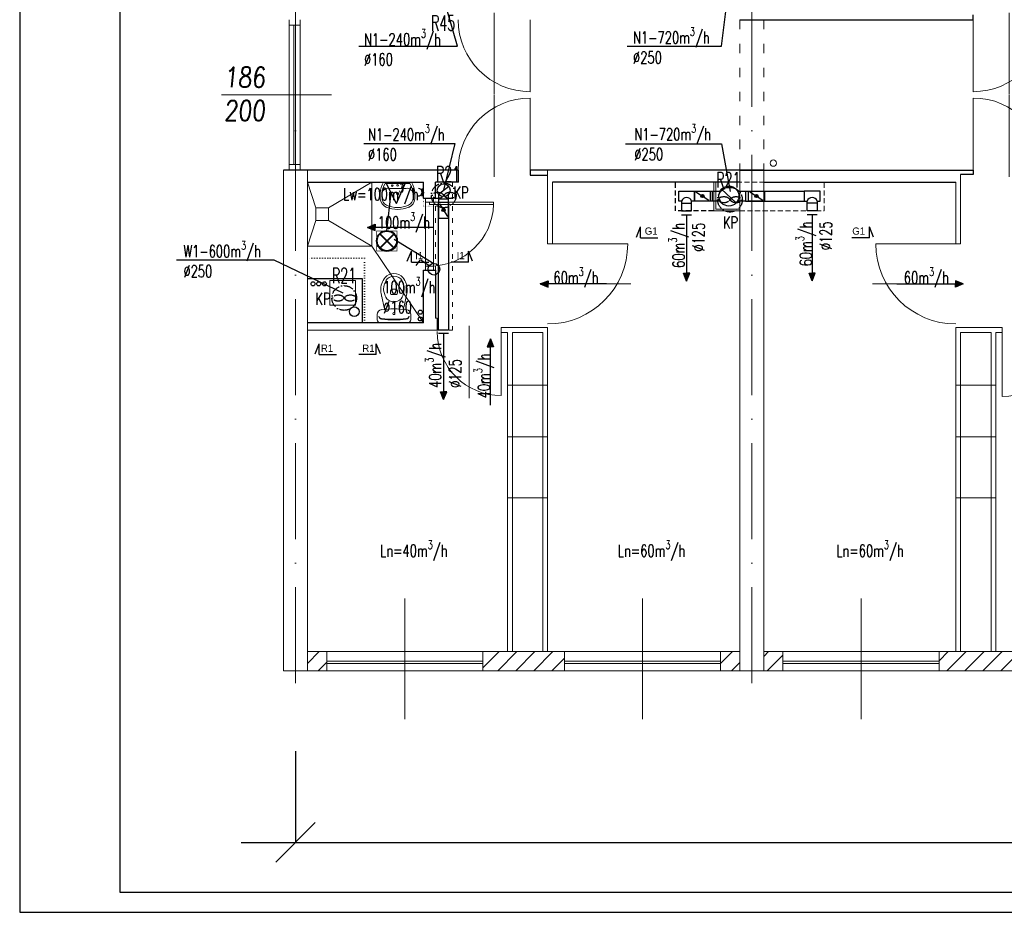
# Model space of a CAD drawing. Header units: millimetres. Extents: x -6513 to 30474, y -6915 to 65597.
# Tile 198 of 256: x -3136 to -1906, y 22164 to 23280. Entities that reach past the tile are written whole.
import ezdxf
from ezdxf.enums import TextEntityAlignment as Align

# ---------------------------------------------------------------- set-up
doc = ezdxf.new("R2010")
doc.units = ezdxf.units.MM
for name, pattern in [('ACAD_ISO03W100', [30, 12, -18]), ('ACAD_ISO10W100', [18, 12, -3, 0, -3]), ('DASHED', [19.05, 12.7, -6.35]), ('DOT', [6.35, 0, -6.35])]:
    doc.linetypes.add(name, pattern=pattern)
doc.layers.get('0').update_dxf_attribs({"color": 8})
for name, color, linetype in [('A200_General07', 8, 'Continuous'), ('A200_General08', 8, 'Continuous'), ('A270_text04', 8, 'Continuous'), ('A_obudowy', 8, 'Continuous'), ('DB_inst_pomocn', 8, 'Continuous'), ('DB_WM_nawiew-opis', 8, 'Continuous'), ('DB_WM_wywies-opis', 8, 'Continuous')]:
    doc.layers.add(name, color=color, linetype=linetype)
for name, color, linetype, lineweight in [('A_cienka', 8, 'Continuous', 5), ('A_linia przekroj', 8, 'Continuous', 25), ('A_osie', 8, 'ACAD_ISO10W100', 5), ('A_przerywana', 8, 'ACAD_ISO03W100', 5), ('A_widok', 8, 'Continuous', 13), ('A_Wymiary', 8, 'Continuous', 9), ('cieńkie', 8, 'Continuous', 9), ('DB-WM-nawiew-opis', 8, 'Continuous', 25), ('DB-WM-nawiew-opis-odnośnik', 8, 'Continuous', 30), ('DB-WM-wywiew-opis', 8, 'Continuous', 25), ('DB_WM_nawiew', 8, 'Continuous', 30), ('DB_WM_ścianka nowa', 8, 'Continuous', 25), ('E_gniazda wtykowe', 1, 'Continuous', 30), ('E_oświetlenie', 1, 'Continuous', 30), ('E_technologia', 1, 'ACAD_ISO10W100', 30), ('noew ściany archwig', 8, 'Continuous', 9), ('R-TABELKA', 8, 'Continuous', 25), ('snitarne archwig nowe', 8, 'Continuous', 9), ('Stolarka ARCHWIG', 8, 'Continuous', 5), ('wyburzenia', 8, 'DOT', 20), ('Ściany ARCHWIG', 8, 'Continuous', 30)]:
    doc.layers.add(name, color=color, linetype=linetype, lineweight=lineweight)
doc.styles.add('BRH', font='txt')
doc.styles.add('ROMANSS', font='romans.shx', dxfattribs={"width": 0.8, "oblique": 5})
doc.styles.add('SIMPLEXD', font='SIMPLEX.SHX', dxfattribs={"width": 0.6})
doc.styles.get("Standard").update_dxf_attribs({"font": 'txt.shx', "width": 0.9})

# ---------------------------------------------------------------- blocks, each defined once
blk = doc.blocks.new('drzwi schem')
at = {"color": 252}
blk.add_line((0, 0), (0, 1), dxfattribs=at)
at = {"color": 252, "ltscale": 10}
blk.add_line((0.5, -0.093), (0.5, 1.04), dxfattribs=at)
at = {"color": 252}
blk.add_arc((0, 0), 1, 0, 90, dxfattribs=at)
blk = doc.blocks.new('klop oli 2')
at = {"layer": 'snitarne archwig nowe', "color": 252}
for p, q in [((0, 17.2), (0, 0)), ((3.8, 20.9), (10.5, 20.9)), ((0, -17.2), (0, 0)), ((3.8, 0), (3.8, 1)), ((3.8, 0), (3.8, -1)), ((38.9, 4.5), (37, 4.5)), ((38.9, -4.5), (37, -4.5)), ((3.8, -20.9), (10.5, -20.9))]:
    blk.add_line(p, q, dxfattribs=at)
for centre, radius in [((11.5, 0), 1.27), ((11.5, 0), 1.27), ((21.6, 7.5), 0.706), ((21.6, -7.5), 0.706)]:
    blk.add_circle(centre, radius, dxfattribs=at)
for centre, radius, start, end in [((3.8, 17.2), 3.76, 90, 180), ((144.9, 0), 141.2, 173.7281, 180), ((144.9, 0), 140.5, 173.6694, 180), ((8.4, 15), 3.76, 90, 173.7281), ((9, 15.1), 3.76, 100.2428, 173.7859), ((10.5, 14.9), 6.02, 6.7931, 90), ((-114.7, 0), 132.1, 0, 6.7931), ((80, -215.2), 235.3, 101.5744, 105.544), ((43.1, -10.6), 23.5, 101.6195, 117.4027), ((44.8, -39.8), 56.5, 94.3794, 102.2907), ((42.4, -7.4), 20.3, 60.8839, 101.6195), ((41.4, -8), 24.5, 51.2869, 92.3028), ((144.9, 0), 141.2, 180, 186.2719), ((144.9, 0), 140.5, 180, 186.3306), ((-114.7, 0), 132.1, 353.2069, 0), ((43.3, 0), 16.9, 173.7581, 180), ((43.3, 0), 16.9, 180, 186.2419), ((37.3, 0.7), 10.9, 117.4027, 173.7581), ((63.6, 0), 28.2, 173.3508, 180), ((63.6, 0), 28.2, 180, 186.6492), ((37, 3.1), 1.41, 90, 173.3508), ((38.9, 1.7), 2.82, 36.8699, 90), ((36.6, 0), 5.65, 0, 36.8699), ((36.6, 0), 5.65, 323.1301, 0), ((46.6, 0), 11.8, 0, 60.8839), ((46.6, 0), 11.8, 299.1161, 0), ((46.6, 0), 15.1, 0, 47.5638), ((46.6, 0), 15.1, 312.4362, 0), ((80, 215.2), 235.3, 254.456, 258.4256), ((37.3, -0.7), 10.9, 186.2419, 242.5973), ((43.1, 10.6), 23.5, 242.5973, 258.3805), ((37, -3.1), 1.41, 186.6492, 270), ((42.4, 7.4), 20.3, 258.3805, 299.1161), ((38.9, -1.7), 2.82, 270, 323.1301), ((41.4, 8), 24.5, 267.6972, 308.7131), ((3.8, -17.2), 3.76, 180, 270), ((8.4, -15), 3.76, 186.2719, 270), ((9, -15.1), 3.76, 186.2141, 259.7572), ((10.5, -14.9), 6.02, 270, 353.2069), ((44.8, 39.8), 56.5, 257.7093, 265.6206)]:
    blk.add_arc(centre, radius, start, end, dxfattribs=at)
blk = doc.blocks.new('umywalka oli2')
at = {"layer": 'snitarne archwig nowe', "color": 252}
for p, q in [((0, 17.6), (0, 0)), ((2, 15.4), (2, 0)), ((20.9, 21.6), (13.7, 21.6)), ((0, 0), (0, -17.6)), ((2, 0), (2, -15.4)), ((7.9, 0), (7.9, 10.8)), ((7.9, -10.8), (7.9, 0)), ((13.7, -21.6), (20.9, -21.6))]:
    blk.add_line(p, q, dxfattribs=at)
for centre, radius in [((4.1, 0), 1.11), ((4.5, 6.6), 0.994), ((14.5, 0), 1.48), ((14.5, 0), 0.946), ((4.5, -6.6), 0.994)]:
    blk.add_circle(centre, radius, dxfattribs=at)
for centre, radius, start, end in [((15.6, -9.9), 31.5, 93.3155, 119.5931), ((14.2, -1.1), 20.5, 88.5847, 126.5008), ((15.3, 12), 7.48, 91.7023, 188.8292), ((17.3, -1.9), 21.5, 82.9063, 97.0937), ((20.4, 10.2), 9.2, 23.1986, 92.7468), ((20.2, 9.5), 12.2, 20.9395, 86.4287), ((-1.2, 0), 33.1, 360, 24.6987), ((-3.2, 0), 37.4, 360, 21.6896), ((-1.2, 0), 33.1, 335.3013, 0), ((-3.2, 0), 37.4, 338.3104, 0), ((15.3, -12), 7.48, 171.1708, 268.2977), ((15.6, 9.9), 31.5, 240.4069, 266.6845), ((14.2, 1.1), 20.5, 233.4992, 271.4153), ((17.3, 1.9), 21.5, 262.9063, 277.0937), ((20.4, -10.2), 9.2, 267.2532, 336.8014), ((20.2, -9.5), 12.2, 273.5713, 339.0605)]:
    blk.add_arc(centre, radius, start, end, dxfattribs=at)
blk = doc.blocks.new('A$C2355049C')
at = {"layer": 'DB-WM-nawiew-opis-odnośnik'}
h = blk.add_hatch(color=256, dxfattribs=at)
h.paths.add_polyline_path([(0, -9.8), (3.9, -9.8), (0, 0)])
h.paths.add_polyline_path([(0, 0), (-3.9, -9.8), (0, -9.8)])
at = {"layer": 'DB-WM-nawiew-opis-odnośnik', "flags": 128}
for points in [[(0, 0), (-3.9, -9.8), (0, -9.8)], [(0, -82.9), (0, 0)], [(0, 0), (3.9, -9.8), (0, -9.8)]]:
    blk.add_lwpolyline(points, dxfattribs=at)
blk = doc.blocks.new('A$C21C24CF4')
at = {"layer": 'DB_WM_nawiew'}
h = blk.add_hatch(color=256, dxfattribs=at)
edge = h.paths.add_edge_path()
edge.add_arc((10, -6.2), 2, 0, 360)
for points in [[(20, 0), (0, 0), (0, -12.5), (20, -12.5)], [(1.8, -11.4), (17.9, -1.3)]]:
    blk.add_lwpolyline(points, dxfattribs=at)
blk.add_circle((10, -6.2), 2, dxfattribs=at)
blk = doc.blocks.new('Sect Mk right')
at = {"layer": 'A200_General07', "color": 1}
for p, q in [((0.29, 7.48), (3.92, 6.01)), ((0, 6.01), (0, -0.21)), ((0, 6.01), (3.92, 6.01))]:
    blk.add_line(p, q, dxfattribs=at)
at = {"layer": 'A270_text04', "color": 0, "style": 'BRH'}
blk.add_attdef('-', text='', height=4.51, dxfattribs=at).set_placement((1.77, 1.49), align=Align.MIDDLE)
blk = doc.blocks.new('gw1')
at = {"layer": 'E_gniazda wtykowe'}
for p, q in [((99083.8, 55839.3), (99080.1, 55839.3)), ((99083.8, 55833.1), (99083.8, 55845.4))]:
    blk.add_line(p, q, dxfattribs=at)
blk.add_arc((99089.8, 55839), 6.04, 87.7958, 267.7958, dxfattribs=at)
blk = doc.blocks.new('raster')
at = {"layer": 'E_oświetlenie', "lineweight": 40}
for p, q in [((-21.2, 21.2), (21.2, -21.2)), ((21.2, 21.2), (-21.2, -21.2))]:
    blk.add_line(p, q, dxfattribs=at)
at = {"layer": 'E_oświetlenie', "const_width": 2}
blk.add_lwpolyline([(-30, -30), (30, -30), (30, 30), (-30, 30)], close=True, dxfattribs=at)
at = {"layer": 'E_oświetlenie', "lineweight": 40}
blk.add_circle((0, 0), 30, dxfattribs=at)

msp = doc.modelspace()

# ---------------------------------------------------------------- hatches: boundary and pattern name
at = {"layer": 'A_Wymiary'}
h = msp.add_hatch(dxfattribs=at)
h.set_pattern_fill('ANSI31', color=256, scale=5, style=0)
h.set_pattern_definition([(45, (-3028.741, 19371.825), (-11.22532, 11.22532), [])])
h.paths.add_polyline_path([(-2752.446, 22490.062), (-2776.446, 22490.062), (-2776.446, 22466.062), (-2752.446, 22466.062)])
h.paths.add_polyline_path([(-2455.446, 22490.062), (-2557.446, 22490.062), (-2557.446, 22466.062), (-2455.446, 22466.062)])
h.paths.add_polyline_path([(-2236.446, 22490.062), (-2260.446, 22490.062), (-2260.446, 22466.062), (-2236.446, 22466.062)])
h.paths.add_polyline_path([(-2182.446, 22490.062), (-2206.446, 22490.062), (-2206.446, 22466.062), (-2182.446, 22466.062)])
h.paths.add_polyline_path([(-1885.446, 22490.062), (-1987.446, 22490.062), (-1987.446, 22466.062), (-1885.446, 22466.062)])
h.paths.add_polyline_path([(-1315.446, 22490.062), (-1417.446, 22490.062), (-1417.446, 22466.904), (-1315.446, 22466.904)])
h.paths.add_polyline_path([(-1612.446, 22490.062), (-1636.446, 22490.062), (-1636.446, 22466.062), (-1612.446, 22466.062)])
h.paths.add_polyline_path([(-1666.446, 22490.062), (-1690.446, 22490.062), (-1690.446, 22466.062), (-1666.446, 22466.062)])
at = {"layer": 'DB_WM_nawiew'}
h = msp.add_hatch(color=256, dxfattribs=at)
edge = h.paths.add_edge_path()
edge.add_arc((-2282.973, 23059.562), 2, 0, 360)
h = msp.add_hatch(color=256, dxfattribs=at)
edge = h.paths.add_edge_path()
edge.add_arc((-2215.473, 23059.562), 2, 0, 360)

# ---------------------------------------------------------------- linework, layer by layer
at = {"layer": 'A_cienka'}
for p, q in [((-2799.544, 23280.062), (-2799.544, 23092.062)), ((-2785.544, 23280.062), (-2785.544, 23092.062)), ((-2799.544, 23273.165), (-2785.544, 23273.165)), ((-2793.544, 23273.165), (-2793.544, 23098.959)), ((-2791.544, 23273.165), (-2791.544, 23098.959)), ((-2883.874, 23185.941), (-2746.361, 23186.062)), ((-2799.544, 23098.959), (-2785.544, 23098.959)), ((-2476.446, 22823.357), (-2526.446, 22823.357)), ((-1966.446, 22823.357), (-1916.446, 22823.357)), ((-2476.446, 22758.548), (-2526.446, 22758.548)), ((-1966.446, 22758.548), (-1916.446, 22758.548)), ((-2476.446, 22682.467), (-2526.446, 22682.467)), ((-1966.446, 22682.467), (-1916.446, 22682.467)), ((-2776.446, 22490.062), (-2236.446, 22490.062)), ((-2206.446, 22490.062), (-1666.446, 22490.062)), ((-2557.446, 22478.062), (-2752.446, 22478.062)), ((-2455.446, 22478.062), (-2260.446, 22478.062)), ((-1987.446, 22478.062), (-2182.446, 22478.062)), ((-2776.446, 22466.062), (2360.554, 22466.062)), ((-2776.446, 22466.062), (7544.554, 22466.062)), ((-2557.446, 22475.062), (-2752.446, 22475.062)), ((-2455.446, 22475.062), (-2260.446, 22475.062)), ((-1987.446, 22475.062), (-2182.446, 22475.062))]:
    msp.add_line(p, q, dxfattribs=at)
at = {"layer": 'A_cienka', "ltscale": 10}
for p, q in [((-2654.946, 22405.663), (-2654.946, 22556.46)), ((-2357.946, 22405.663), (-2357.946, 22556.46)), ((-2084.946, 22405.663), (-2084.946, 22556.46))]:
    msp.add_line(p, q, dxfattribs=at)
at = {"layer": 'A_cienka'}
msp.add_circle((-2194.506, 23100.729), 4, dxfattribs=at)
at = {"layer": 'A_linia przekroj'}
for p, q in [((-2236.446, 23280.062), (-1944.661, 23280.062)), ((-1944.661, 23280.062), (-1944.661, 23286.062)), ((-2776.446, 23092.062), (-2806.446, 23092.062)), ((-2587.981, 23092.062), (-2776.446, 23092.062)), ((-2587.981, 23077.062), (-2587.981, 23092.062)), ((-2206.446, 23092.062), (-2498.232, 23092.062)), ((-2498.232, 23092.062), (-2498.232, 23085.547)), ((-2236.446, 23092.062), (-1944.661, 23092.062)), ((-1944.661, 23092.062), (-1944.661, 23086.558)), ((-2498.232, 23085.547), (-2476.446, 23085.547)), ((-1944.661, 23086.558), (-1960.446, 23086.558)), ((-2587.981, 23077.062), (-2616.446, 23077.062)), ((-2236.446, 23077.062), (-2470.446, 23077.062)), ((-2206.446, 23077.062), (-1966.446, 23077.062))]:
    msp.add_line(p, q, dxfattribs=at)
at = {"layer": 'A_obudowy', "linetype": 'DASHED', "ltscale": 0.5}
for p, q in [((-2316.673, 23041.131), (-2316.673, 23077.062)), ((-2268.946, 23041.131), (-2316.673, 23041.131))]:
    msp.add_line(p, q, dxfattribs=at)
at = {"layer": 'A_osie', "ltscale": 10}
for p, q in [((-2791.446, 22450.619), (-2791.446, 24202.678)), ((-2221.446, 22450.619), (-2221.446, 24202.678))]:
    msp.add_line(p, q, dxfattribs=at)
at = {"layer": 'A_osie', "color": 252, "ltscale": 10}
msp.add_line((-2791.446, 22450.619), (-2791.446, 23964.427), dxfattribs=at)
at = {"layer": 'A_przerywana'}
for p, q in [((-2236.446, 23280.062), (-2236.446, 23092.062)), ((-2236.446, 23280.062), (-2236.446, 23092.062)), ((-2206.446, 23280.062), (-2206.446, 23092.062)), ((-2206.446, 23280.062), (-2206.446, 23092.062))]:
    msp.add_line(p, q, dxfattribs=at)
at = {"layer": 'A_przerywana', "color": 252}
for p, q in [((-2236.446, 23280.062), (-2236.446, 23092.062)), ((-2206.446, 23280.062), (-2206.446, 23092.062))]:
    msp.add_line(p, q, dxfattribs=at)
at = {"layer": 'A_przerywana', "ltscale": 0.5}
for p, q in [((-2616.446, 23077.062), (-2616.446, 22907.062)), ((-2595.32, 23077.062), (-2595.32, 22892.062)), ((-2614.353, 22892.062), (-2595.32, 22892.062))]:
    msp.add_line(p, q, dxfattribs=at)
at = {"layer": 'A_przerywana', "linetype": 'ByBlock'}
for p, q in [((-2268.946, 23041.131), (-2268.946, 23077.062)), ((-2268.946, 23041.131), (-2268.946, 23077.062)), ((-2266.446, 23043.131), (-2266.446, 23077.062)), ((-2266.446, 23043.131), (-2266.446, 23077.062)), ((-2236.446, 23043.131), (-2266.446, 23043.131)), ((-2236.446, 23043.131), (-2266.446, 23043.131)), ((-2236.446, 23041.131), (-2268.946, 23041.131)), ((-2236.446, 23041.131), (-2268.946, 23041.131))]:
    msp.add_line(p, q, dxfattribs=at)
at = {"layer": 'A_przerywana', "linetype": 'DASHED', "ltscale": 0.5}
for p, q in [((-2081.381, 23077.062), (-2236.446, 23077.062)), ((-2131.062, 23041.131), (-2131.062, 23077.062)), ((-2236.446, 23041.131), (-2131.062, 23041.131))]:
    msp.add_line(p, q, dxfattribs=at)
at = {"layer": 'A_widok', "ltscale": 5}
for p, q in [((-2806.446, 22466.062), (-2806.446, 23092.062)), ((-2776.446, 22466.062), (-2776.446, 23092.062)), ((-2476.446, 23092.062), (-2476.446, 22999.646)), ((-2236.446, 23092.062), (-2236.446, 22823.405)), ((-2206.446, 23092.062), (-2206.446, 22823.405)), ((-1960.446, 23086.558), (-1960.446, 22999.646)), ((-2470.446, 23077.062), (-2470.446, 22999.646)), ((-1966.446, 23077.062), (-1966.446, 22999.646)), ((-2476.446, 22999.646), (-2470.446, 22999.646)), ((-1966.446, 22999.646), (-1960.446, 22999.646)), ((-2236.446, 22466.062), (-2236.446, 22972.062)), ((-2206.446, 22466.062), (-2206.446, 22972.062)), ((-2614.353, 22907.062), (-2616.446, 22907.062)), ((-2614.353, 22892.062), (-2614.353, 22907.062)), ((-2476.446, 22895.062), (-2534.353, 22895.062)), ((-2534.353, 22895.062), (-2534.353, 22889.062)), ((-2476.446, 22490.062), (-2476.446, 22895.062)), ((-1966.446, 22490.062), (-1966.446, 22895.062)), ((-1966.446, 22895.062), (-1908.54, 22895.062)), ((-1908.54, 22895.062), (-1908.54, 22889.062)), ((-2614.353, 22892.062), (-2776.446, 22892.062)), ((-2526.446, 22889.062), (-2534.353, 22889.062)), ((-2526.446, 22490.062), (-2526.446, 22889.062)), ((-2520.446, 22490.062), (-2520.446, 22889.062)), ((-2482.446, 22889.062), (-2520.446, 22889.062)), ((-2482.446, 22490.062), (-2482.446, 22889.062)), ((-1960.446, 22490.062), (-1960.446, 22889.062)), ((-1960.446, 22889.062), (-1922.446, 22889.062)), ((-1922.446, 22490.062), (-1922.446, 22889.062)), ((-1916.446, 22490.062), (-1916.446, 22889.062)), ((-1916.446, 22889.062), (-1908.54, 22889.062)), ((-2806.446, 22466.062), (-2776.446, 22466.062)), ((-2236.446, 22466.062), (-2206.446, 22466.062))]:
    msp.add_line(p, q, dxfattribs=at)
at = {"layer": 'A_widok', "color": 252, "ltscale": 5}
msp.add_line((-2806.446, 22466.062), (-2776.446, 22466.062), dxfattribs=at)
at = {"layer": 'A_widok', "ltscale": 5}
for points in [[(-2776.446, 22490.062), (-2752.446, 22490.062), (-2752.446, 22466.062), (-2776.446, 22466.062)], [(-2557.446, 22466.062), (-2455.446, 22466.062), (-2455.446, 22490.062), (-2557.446, 22490.062)], [(-2236.446, 22490.062), (-2260.446, 22490.062), (-2260.446, 22466.062), (-2236.446, 22466.062)], [(-2206.446, 22490.062), (-2182.446, 22490.062), (-2182.446, 22466.062), (-2206.446, 22466.062)], [(-1987.446, 22466.062), (-1885.446, 22466.062), (-1885.446, 22490.062), (-1987.446, 22490.062)]]:
    msp.add_lwpolyline(points, close=True, dxfattribs=at)
at = {"layer": 'cieńkie'}
for p, q in [((-2748.446, 22954.062), (-2716.446, 22954.062)), ((-2748.446, 22923.062), (-2748.446, 22954.062)), ((-2745.946, 22954.062), (-2718.946, 22954.062)), ((-2716.446, 22954.062), (-2716.446, 22923.062)), ((-2716.446, 22923.062), (-2716.446, 22937.062)), ((-2748.446, 22923.062), (-2734.446, 22923.062)), ((-2716.446, 22923.062), (-2748.446, 22923.062)), ((-2739.446, 22923.062), (-2725.446, 22923.062))]:
    msp.add_line(p, q, dxfattribs=at)
at = {"layer": 'DB-WM-nawiew-opis'}
for points in [[(-2712.189, 23246.989), (-2588.931, 23246.989), (-2605.477, 23303.255)], [(-2377.301, 23247.154), (-2259.295, 23247.154), (-2252.523, 23300.405)], [(-2705.927, 23125.175), (-2592.41, 23125.175), (-2606.402, 23066.895)], [(-2379.119, 23124.969), (-2259.295, 23124.969), (-2248.446, 23065.062)]]:
    msp.add_lwpolyline(points, dxfattribs=at)
at = {"layer": 'DB-WM-wywiew-opis'}
msp.add_lwpolyline([(-2940.03, 22979.888), (-2818.371, 22979.888), (-2732.446, 22938.562)], dxfattribs=at)
at = {"layer": 'DB_inst_pomocn'}
for centre, radius in [((-2769.559, 22949.834), 2.5), ((-2762.503, 22949.834), 2.5), ((-2755.332, 22949.834), 2.5), ((-2718.08, 22915.084), 6)]:
    msp.add_circle(centre, radius, dxfattribs=at)
at = {"layer": 'DB_WM_nawiew'}
for points in [[(-2612.69, 23061.949), (-2600.114, 23071.84)], [(-2259.187, 23068.009), (-2240.759, 23051.115)], [(-2612.652, 23061.901), (-2612.652, 23056.095), (-2600.152, 23056.095)], [(-2612.652, 23057.901), (-2612.652, 23052.095), (-2600.152, 23052.095)], [(-2600.152, 23052.062), (-2600.152, 23061.901)], [(-2312.673, 23065.812), (-2292.973, 23065.812), (-2292.973, 23053.312), (-2296.573, 23053.312)], [(-2309.073, 23053.312), (-2312.673, 23053.312), (-2312.673, 23065.812)], [(-2272.973, 23053.312), (-2292.973, 23053.312), (-2292.973, 23065.812), (-2272.973, 23065.812)], [(-2291.202, 23064.705), (-2275.081, 23054.629)], [(-2267.871, 23053.312), (-2272.973, 23053.312), (-2272.973, 23065.812), (-2267.871, 23065.812)], [(-2260.798, 23053.312), (-2270.473, 23053.312), (-2270.473, 23065.812), (-2260.798, 23065.812)], [(-2239.148, 23065.812), (-2229.359, 23065.812), (-2229.359, 23053.312), (-2239.148, 23053.312)], [(-2229.359, 23065.812), (-2155.762, 23065.812)], [(-2205.473, 23053.312), (-2225.473, 23053.312), (-2225.473, 23065.812), (-2205.473, 23065.812)], [(-2223.702, 23064.705), (-2207.581, 23054.629)], [(-2205.473, 23065.812), (-2205.473, 23053.312)], [(-2136.062, 23065.812), (-2155.762, 23065.812), (-2155.762, 23053.312), (-2152.162, 23053.312)], [(-2139.662, 23053.312), (-2136.062, 23053.312), (-2136.062, 23065.812)], [(-2600.152, 23052.095), (-2600.152, 22892.062), (-2612.652, 22892.062), (-2612.652, 23052.095)], [(-2309.073, 23053.312), (-2309.073, 23050.562), (-2296.573, 23050.562), (-2296.573, 23053.312)], [(-2309.073, 23050.562), (-2309.073, 23041.131), (-2296.573, 23041.131), (-2296.573, 23050.562)], [(-2229.359, 23053.312), (-2153.962, 23053.312)], [(-2139.662, 23053.312), (-2139.662, 23050.562), (-2152.162, 23050.562), (-2152.162, 23053.312)], [(-2139.662, 23050.562), (-2139.662, 23041.131), (-2152.162, 23041.131), (-2152.162, 23050.562)]]:
    msp.add_lwpolyline(points, dxfattribs=at)
at = {"layer": 'DB_WM_nawiew', "ltscale": 0.5}
for points in [[(-2309.073, 23036.131), (-2296.573, 23036.131)], [(-2152.162, 23036.455), (-2139.662, 23036.455)], [(-2612.757, 22888.046), (-2600.257, 22888.046)]]:
    msp.add_lwpolyline(points, dxfattribs=at)
at = {"layer": 'DB_WM_nawiew', "color": 1}
for centre, radius in [((-2606.402, 23066.895), 8), ((-2249.973, 23059.562), 12.5)]:
    msp.add_circle(centre, radius, dxfattribs=at)
at = {"layer": 'DB_WM_nawiew'}
for centre in [(-2282.973, 23059.562), (-2215.473, 23059.562)]:
    msp.add_circle(centre, 2, dxfattribs=at)
for centre in [(-2302.823, 23051.082), (-2145.912, 23051.082)]:
    msp.add_arc(centre, 6.636, 19.636833, 160.363167, dxfattribs=at)
at = {"layer": 'DB_WM_wywies-opis'}
for p, q in [((-2815.913, 22226.732), (-2766.98, 22276.222)), ((-2859.319, 22251.477), (2360.554, 22251.477))]:
    msp.add_line(p, q, dxfattribs=at)
msp.add_lwpolyline([(-2791.446, 22365.79), (-2791.446, 22251.477)], dxfattribs=at)
at = {"layer": 'DB_WM_ścianka nowa'}
msp.add_lwpolyline([(-2707.946, 22901.062), (-2707.946, 22956.062), (-2776.446, 22956.062)], dxfattribs=at)
at = {"layer": 'E_oświetlenie'}
for p, q in [((-2665.129, 23050.449), (-2678.67, 23076.502)), ((-2653.886, 23076.147), (-2678.67, 23076.502)), ((-2665.129, 23050.449), (-2653.886, 23076.147)), ((-2677.282, 23016.059), (-2671.899, 23063.476)), ((-2668.195, 23005.799), (-2618.615, 22975.389)), ((-2636.259, 22979.368), (-2640.96, 22972.592)), ((-2624.574, 22972.228), (-2634.866, 22979.368))]:
    msp.add_line(p, q, dxfattribs=at)
at = {"layer": 'E_oświetlenie', "const_width": 1.05}
msp.add_lwpolyline([(-2678.67, 23076.502), (-2665.129, 23050.449), (-2653.886, 23076.147)], close=True, dxfattribs=at)
at = {"layer": 'E_oświetlenie'}
msp.add_circle((-2618.615, 22968.094), 7.252, dxfattribs=at)
at = {"layer": 'E_technologia'}
for p, q in [((-2607.452, 23061.797), (-2605.047, 23059.018)), ((-2605.047, 23061.797), (-2607.452, 23059.018)), ((-2249.835, 23056.405), (-2247.43, 23053.626)), ((-2247.43, 23056.405), (-2249.835, 23053.626)), ((-2731.819, 22933.504), (-2729.414, 22930.725)), ((-2729.414, 22933.504), (-2731.819, 22930.725))]:
    msp.add_line(p, q, dxfattribs=at)
for centre in [(-2606.25, 23060.407), (-2248.632, 23055.015), (-2730.616, 22932.115)]:
    msp.add_circle(centre, 15.427, dxfattribs=at)
for centre, start_param, end_param in [((-2613.876, 23060.407), 3.54986568, 9.01650493), ((-2598.623, 23060.407), 0.40827303, 5.87491228), ((-2256.259, 23055.015), 3.54986568, 9.01650493), ((-2241.006, 23055.015), 0.40827303, 5.87491228), ((-2738.243, 22932.115), 3.54986568, 9.01650493), ((-2722.989, 22932.115), 0.40827303, 5.87491228)]:
    msp.add_ellipse(centre, major_axis=(-7, 0), ratio=0.5, start_param=start_param, end_param=end_param, dxfattribs=at)
at = {"layer": 'R-TABELKA'}
for p, q in [((-3136.084, 24214.217), (-3136.084, 22164.133)), ((-3011.084, 24189.217), (-3011.084, 22189.133)), ((-3011.084, 22189.133), (8302.828, 22189.133)), ((-3136.084, 22164.133), (8327.828, 22164.133))]:
    msp.add_line(p, q, dxfattribs=at)
at = {"layer": 'snitarne archwig nowe'}
msp.add_line((-2696.29, 22996.905), (-2631.446, 22901.062), dxfattribs=at)
for points in [[(-2776.446, 22996.905), (-2696.29, 22996.905), (-2696.29, 23077.062)], [(-2766.29, 23044.905), (-2776.29, 23076.905)], [(-2750.29, 23044.905), (-2696.29, 23076.905)], [(-2766.29, 23028.905), (-2776.29, 22996.905)], [(-2750.29, 23028.905), (-2696.29, 22996.905)]]:
    msp.add_lwpolyline(points, dxfattribs=at)
msp.add_lwpolyline([(-2766.29, 23028.905), (-2750.29, 23028.905), (-2750.29, 23044.905), (-2766.29, 23044.905)], close=True, dxfattribs=at)
at = {"layer": 'Stolarka ARCHWIG'}
for p, q in [((-2623.946, 23049.062), (-2623.946, 23052.062)), ((-2623.946, 23052.062), (-2543.946, 23052.062)), ((-2543.946, 23049.062), (-2623.946, 23049.062)), ((-2543.946, 23052.062), (-2543.946, 23049.062))]:
    msp.add_line(p, q, dxfattribs=at)
for points in [[(-2623.946, 23057.062), (-2628.946, 23057.062), (-2628.946, 23052.062), (-2618.946, 23052.062), (-2618.946, 23057.062), (-2626.446, 23057.062)], [(-2628.946, 22971.945), (-2628.946, 23051.945)], [(-2618.946, 23048.945), (-2618.946, 22971.945)], [(-2623.946, 22972.062), (-2628.946, 22972.062), (-2628.946, 22967.062), (-2618.946, 22967.062), (-2618.946, 22972.062), (-2626.446, 22972.062)], [(-2623.946, 22972.062), (-2628.946, 22972.062), (-2628.946, 22967.062), (-2618.946, 22967.062), (-2618.946, 22972.062), (-2626.446, 22972.062)]]:
    msp.add_lwpolyline(points, dxfattribs=at)
msp.add_arc((-2623.292, 23051.441), 79.382, 269.527921, 358.282698, dxfattribs=at)
at = {"layer": 'wyburzenia', "ltscale": 0.5}
for p, q in [((-2705.446, 22982.062), (-2776.446, 22982.062)), ((-2705.446, 22901.062), (-2705.446, 22982.062))]:
    msp.add_line(p, q, dxfattribs=at)
at = {"layer": 'wyburzenia', "ltscale": 0.2}
msp.add_lwpolyline([(-2631.446, 23057.062), (-2616.446, 23057.062), (-2616.446, 23047.062), (-2631.446, 23047.062)], close=True, dxfattribs=at)
at = {"layer": 'Ściany ARCHWIG'}
for p, q in [((-2776.446, 23077.062), (-2631.446, 23077.062)), ((-2631.446, 23057.062), (-2631.446, 23077.062)), ((-2616.446, 23057.062), (-2616.446, 23077.062)), ((-2631.446, 23057.062), (-2616.446, 23057.062)), ((-2631.446, 23057.062), (-2616.446, 23057.062)), ((-2631.446, 22901.062), (-2631.446, 22967.062)), ((-2631.446, 22967.062), (-2616.446, 22967.062)), ((-2616.446, 22967.062), (-2616.446, 22907.062)), ((-2631.446, 22901.062), (-2776.446, 22901.062))]:
    msp.add_line(p, q, dxfattribs=at)
for centre in [(-2635.596, 22914.408), (-2635.596, 22905.891)]:
    msp.add_circle(centre, 2.5, dxfattribs=at)

# ---------------------------------------------------------------- block references
at = {"layer": 'A200_General08'}
ref = msp.add_blockref('Sect Mk right', (-2339.374, 23007.296), dxfattribs=dict(at, xscale=3.5, yscale=3.5, zscale=3.5, rotation=90))
ref.add_attrib('-', 'G1', dxfattribs={"layer": 'A270_text04', "color": 7, "height": 9, "style": 'BRH'}).set_placement((-2347.079, 23015.806), align=Align.MIDDLE)
ref = msp.add_blockref('Sect Mk right', (-2095.529, 23007.296), dxfattribs=dict(at, xscale=-3.5, yscale=3.5, zscale=3.5, rotation=270))
ref.add_attrib('-', 'G1', dxfattribs={"layer": 'A270_text04', "color": 7, "height": 9, "style": 'BRH'}).set_placement((-2087.824, 23015.806), align=Align.MIDDLE)
ref = msp.add_blockref('Sect Mk right', (-2625.692, 22977.121), dxfattribs=dict(at, xscale=3.5, yscale=3.5, zscale=3.5, rotation=90.00000000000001))
ref.add_attrib('-', 'I1', dxfattribs={"layer": 'A270_text04', "color": 7, "height": 9, "style": 'BRH'}).set_placement((-2636.906, 22985.142), align=Align.MIDDLE)
ref = msp.add_blockref('Sect Mk right', (-2596.375, 22977.121), dxfattribs=dict(at, xscale=-3.5, yscale=3.5, zscale=3.5, rotation=270))
ref.add_attrib('-', 'I1', dxfattribs={"layer": 'A270_text04', "color": 7, "height": 9, "style": 'BRH'}).set_placement((-2585.162, 22985.142), align=Align.MIDDLE)
ref = msp.add_blockref('Sect Mk right', (-2740.894, 22861.292), dxfattribs=dict(at, xscale=3.5, yscale=3.5, zscale=3.5, rotation=90.00000000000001))
ref.add_attrib('-', 'R1', dxfattribs={"layer": 'A270_text04', "color": 7, "height": 9, "style": 'BRH'}).set_placement((-2752.108, 22869.312), align=Align.MIDDLE)
ref = msp.add_blockref('Sect Mk right', (-2711.577, 22861.292), dxfattribs=dict(at, xscale=-3.5, yscale=3.5, zscale=3.5, rotation=270))
ref.add_attrib('-', 'R1', dxfattribs={"layer": 'A270_text04', "color": 7, "height": 9, "style": 'BRH'}).set_placement((-2700.363, 22869.312), align=Align.MIDDLE)
at = {"layer": 'A_cienka'}
for p, xscale, yscale, zscale, rotation in [((-2476.446, 22999.646), 100, 100, 100, 270), ((-1966.446, 22999.646), -100, 100, 100, 90), ((-2534.353, 22890.062), 80, 80, 80, 180), ((-1908.54, 22889.062), -80, 80, 80, 180)]:
    msp.add_blockref('drzwi schem', p, dxfattribs=dict(at, xscale=xscale, yscale=yscale, zscale=zscale, rotation=rotation))
at = {"layer": 'A_widok', "ltscale": 5, "yscale": 90, "zscale": 90, "rotation": 180}
for p, xscale in [((-2498.232, 23280.062), 90), ((-1944.661, 23280.062), -90)]:
    msp.add_blockref('drzwi schem', p, dxfattribs=dict(at, xscale=xscale))
at = {"layer": 'A_widok', "ltscale": 5, "yscale": 90, "zscale": 90}
for p, xscale in [((-2498.232, 23092.062), -90), ((-1944.661, 23092.062), 90)]:
    msp.add_blockref('drzwi schem', p, dxfattribs=dict(at, xscale=xscale))
at = {"layer": 'DB_WM_nawiew'}
for name, p, rotation in [('A$C21C24CF4', (-2612.652, 23032.095), 90), ('A$C2355049C', (-2302.823, 22953.195), 180), ('A$C2355049C', (-2701.634, 23020.446), 90), ('A$C2355049C', (-2485.725, 22949.646), 90), ('A$C2355049C', (-2606.402, 22805.11), 180)]:
    msp.add_blockref(name, p, dxfattribs=dict(at, rotation=rotation))
at = {"layer": 'DB_WM_nawiew', "xscale": -1}
for p, rotation in [((-2145.912, 22953.519), 180), ((-1957.168, 22949.646), 270)]:
    msp.add_blockref('A$C2355049C', p, dxfattribs=dict(at, rotation=rotation))
msp.add_blockref('A$C2355049C', (-2548.052, 22880.985), dxfattribs=at)
at = {"layer": 'E_oświetlenie', "xscale": 0.7875000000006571, "yscale": 0.7875000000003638, "zscale": 0.7874999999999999, "rotation": 178.7624398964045}
msp.add_blockref('gw1', (76326.561, 65342.013), dxfattribs=at)
at = {"layer": 'E_oświetlenie', "lineweight": 40, "xscale": 0.4199999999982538, "yscale": 0.4200000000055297, "zscale": 0.4199999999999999, "rotation": 180}
msp.add_blockref('raster', (-2677.282, 23003.459), dxfattribs=at)
at = {"layer": 'noew ściany archwig', "rotation": 270}
msp.add_blockref('umywalka oli2', (-2663.978, 23077.062), dxfattribs=at)
at = {"layer": 'snitarne archwig nowe', "rotation": 90}
msp.add_blockref('klop oli 2', (-2668.446, 22901.062), dxfattribs=at)

# ---------------------------------------------------------------- texts
at = {"layer": 'A_cienka', "insert": (-2880.679, 23220.52), "char_height": 25, "width": 141.48479, "attachment_point": 1, "style": 'ROMANSS'}
msp.add_mtext('186\\P200', dxfattribs=at)
at = {"layer": 'DB-WM-nawiew-opis', "char_height": 15, "width": 37.14159, "attachment_point": 1}
for s, insert in [('\\A1;{\\Fsimplex|c238;\\W0.7;N1-240m\\H0.7x;\\S3^ ;\\H1.4286x;/h\\P%%C160}', (-2705.823, 23268.061)), ('\\A1;{\\Fsimplex|c238;\\W0.7;N1-720m\\H0.7x;\\S3^ ;\\H1.4286x;/h\\P%%C250}', (-2369.753, 23270.342)), ('\\A1;{\\Fsimplex|c238;\\W0.7;N1-240m\\H0.7x;\\S3^ ;\\H1.4286x;/h\\P%%C160}', (-2700.926, 23149.149)), ('\\A1;{\\Fsimplex|c238;\\W0.7;N1-720m\\H0.7x;\\S3^ ;\\H1.4286x;/h\\P%%C250}', (-2368.181, 23149.337)), ('\\A1;{\\Fsimplex|c238;\\W0.7;100m\\H0.7x;\\S3^ ;\\H1.4286x;/h}', (-2688.734, 23038.962)), ('\\A1;{\\Fsimplex|c238;\\W0.7;60m\\H0.7x;\\S3^ ;\\H1.4286x;/h}', (-2469.23, 22970.177)), ('\\A1;{\\Fsimplex|c238;\\W0.7;60m\\H0.7x;\\S3^ ;\\H1.4286x;/h}', (-2031.424, 22970.177))]:
    msp.add_mtext(s, dxfattribs=dict(at, insert=insert))
at = {"layer": 'DB-WM-nawiew-opis', "char_height": 15, "width": 37.14159, "rotation": 90}
for s, insert, attachment_point in [('\\A1;{\\Fsimplex|c238;\\W0.7;60m\\H0.7x;\\S3^ ;\\H1.4286x;/h\\P%%C125}', (-2325.404, 23026.097), 3), ('\\A1;{\\Fsimplex|c238;\\W0.7;60m\\H0.7x;\\S3^ ;\\H1.4286x;/h\\P%%C125}', (-2166.531, 23027.912), 3), ('\\A1;{\\Fsimplex|c238;\\W0.7;40m\\H0.7x;\\S3^ ;\\H1.4286x;/h\\P%%C125}', (-2629.553, 22819.806), 1), ('\\A1;{\\Fsimplex|c238;\\W0.7;40m\\H0.7x;\\S3^ ;\\H1.4286x;/h}', (-2568.583, 22806.729), 1)]:
    msp.add_mtext(s, dxfattribs=dict(at, insert=insert, attachment_point=attachment_point))
at = {"layer": 'DB-WM-wywiew-opis', "char_height": 15, "width": 37.14159, "attachment_point": 1}
for s, insert in [('\\A1;{\\Fsimplex|c238;\\W0.7;Lw=100m\\H0.7x;\\S3^ ;\\H1.4286x;/h}', (-2732.089, 23074.39)), ('\\A1;{\\Fsimplex|c238;\\W0.7;100m\\H0.7x;\\S3^ ;\\H1.4286x;/h\\P%%C160}', (-2681.928, 22958.174))]:
    msp.add_mtext(s, dxfattribs=dict(at, insert=insert))
at = {"layer": 'DB-WM-wywiew-opis', "color": 1, "char_height": 15, "width": 37.14159, "attachment_point": 1}
for insert in [(-2594.045, 23071.338), (-2257.418, 23033.956), (-2766.686, 22938.674)]:
    msp.add_mtext('\\A1;{\\Fsimplex|c238;\\W0.7;KP}', dxfattribs=dict(at, insert=insert))
at = {"layer": 'DB-WM-wywiew-opis', "insert": (-2931.493, 23003.077), "char_height": 15, "attachment_point": 1}
msp.add_mtext('\\A1;{\\Fsimplex|c238;\\W0.7;W1-600m\\H0.7x;\\S3^ ;\\H1.4286x;/h\\P%%C250}', dxfattribs=at)
at = {"layer": 'DB_WM_nawiew-opis', "char_height": 15, "width": 37.14159, "attachment_point": 1}
for s, insert in [('\\A1;{\\Fsimplex|c238;\\W0.7;Ln=40m\\H0.7x;\\S3^ ;\\H1.4286x;/h}', (-2685.693, 22628.813)), ('\\A1;{\\Fsimplex|c238;\\W0.7;Ln=60m\\H0.7x;\\S3^ ;\\H1.4286x;/h}', (-2388.693, 22628.813)), ('\\A1;{\\Fsimplex|c238;\\W0.7;Ln=60m\\H0.7x;\\S3^ ;\\H1.4286x;/h}', (-2115.693, 22628.813))]:
    msp.add_mtext(s, dxfattribs=dict(at, insert=insert))
at = {"layer": 'E_technologia', "style": 'SIMPLEXD', "width": 0.6}
for s, p in [('R45', (-2622.136, 23266.277)), ('R21', (-2615.962, 23077.61)), ('R21', (-2265.892, 23070.11)), ('R21', (-2745.963, 22950.579))]:
    msp.add_text(s, height=19.2, dxfattribs=at).set_placement(p)

doc.saveas('drawing.dxf')
